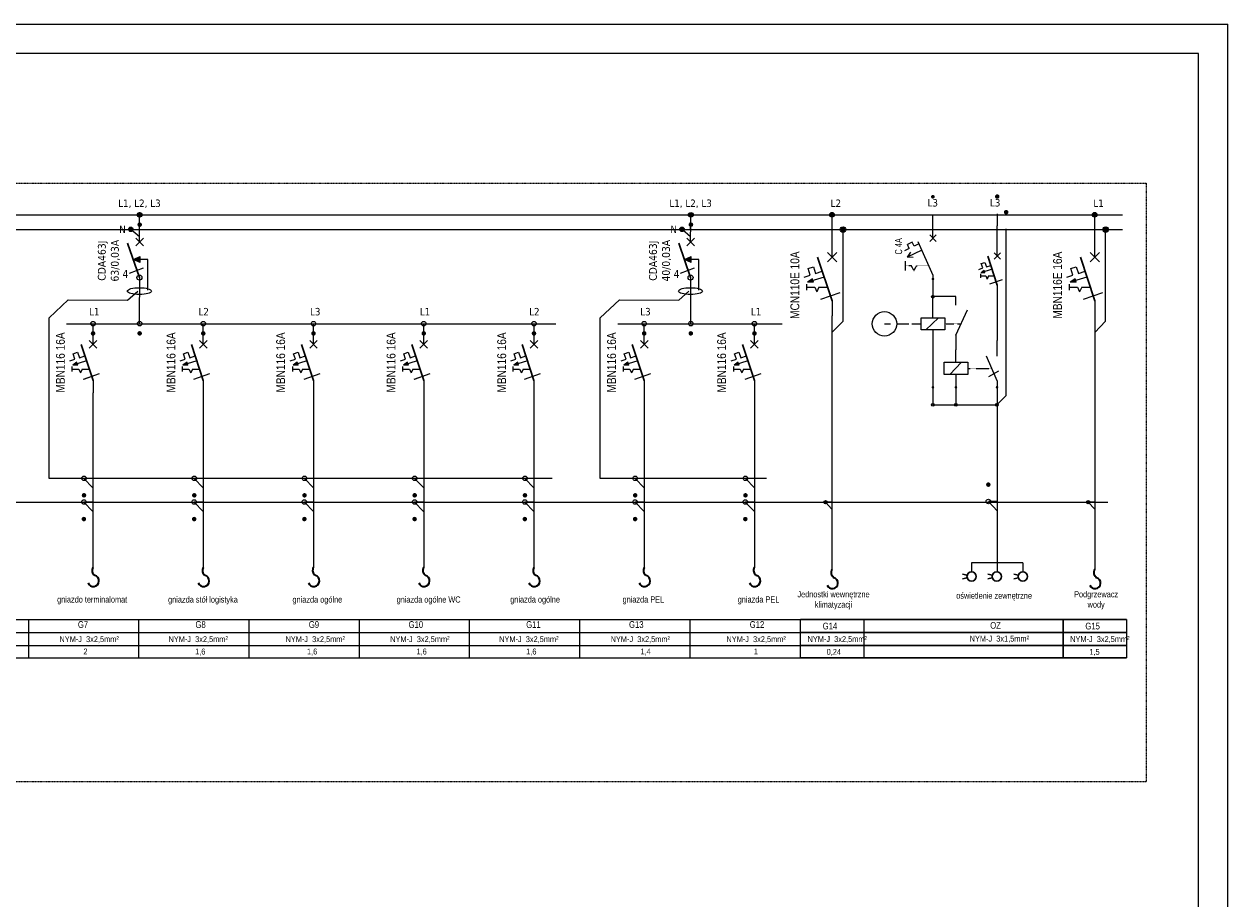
# Model space of a CAD drawing. Header units: millimetres. Extents: x 304 to 148940, y -18 to 215742.
# Tile 25 of 33: x 78685 to 99120, y 163244 to 178094. Entities that reach past the tile are written whole.
import ezdxf
from ezdxf.enums import TextEntityAlignment as Align

# ---------------------------------------------------------------- set-up
doc = ezdxf.new("R2010")
doc.units = ezdxf.units.MM
doc.linetypes.add('1', pattern=[8, 4, -4])
doc.linetypes.add('HIDDEN', pattern=[0.375, 0.25, -0.125])
doc.layers.add('CP_LINENORM', color=251, linetype='Continuous', lineweight=25)
doc.layers.add('\xa0♦EL - Gniazda', color=255, linetype='Continuous', lineweight=35)
for name, color, linetype in [('hager_additional', 7, 'Continuous'), ('hager_artno', 7, 'Continuous'), ('hager_descr', 7, 'Continuous'), ('hager_symbol', 7, 'Continuous'), ('LINIE-ELEKTR.', 1, 'Continuous'), ('OS_INSTAL_ELE_ZEWN', 7, 'Continuous'), ('R-----OP', 7, 'Continuous')]:
    doc.layers.add(name, color=color, linetype=linetype)
doc.styles.add('Hager_styl', font='ARIALN.TTF')
doc.styles.add('Proxy_27B6', font='ARIALN.TTF', dxfattribs={"height": 3})
doc.styles.get("Standard").update_dxf_attribs({"font": 'ARIALN.TTF'})
doc.styles.add('Style-Tahoma', font='ARIALN.TTF')

# ---------------------------------------------------------------- blocks, each defined once
blk = doc.blocks.new('WYŁĄCZNIK INSTALACYJNY 1F')
blk.add_hatch(color=256).paths.add_polyline_path([(-26.5, -62.8), (-33.1, -67.3), (-25.1, -67.3), (-25.8, -65)])
for points in [[(0, -33.3), (0, 0)], [(6.2, -39.6), (-6.2, -27.1)], [(6.2, -27.1), (-6.2, -39.6)], [(-37.8, -60.6), (-29.5, -57.8), (-32.5, -48.9), (-25.2, -46.5), (-22.2, -55.4), (-13.2, -52.4)], [(-10.7, -60.3), (-33.2, -67.4)], [(-26.5, -62.8), (-33.1, -67.3)], [(-25.8, -65), (-26.5, -62.8)], [(-34.4, -69.8), (-34.4, -77.9)], [(-34.4, -73.9), (-23.4, -73.9)], [(-25.1, -67.3), (-33.1, -67.3)], [(-25.1, -67.3), (-25.8, -65)], [(-23.4, -73.9), (-20.5, -80.3)], [(-17.7, -73.9), (-20.5, -80.3)], [(-17.7, -73.9), (-6.3, -73.9)], [(-15.4, -90.2), (10.7, -81)], [(-15.3, -90.2), (10.7, -81)], [(-0.1, -92.6), (-0.1, -112.7)]]:
    blk.add_lwpolyline(points)
at = {"lineweight": 30}
blk.add_lwpolyline([(-0.1, -92.6), (-19.5, -33.7)], dxfattribs=at)
blk = doc.blocks.new('W1')
at = {"layer": '\xa0♦EL - Gniazda', "color": 7, "linetype": 'Continuous'}
for centre, radius, start, end in [((-4, 167), 69.9, 20.7942, 253.5889), ((-62, 38), 72.5, 328.4055, 58.4679)]:
    blk.add_arc(centre, radius, start, end, dxfattribs=at)
blk = doc.blocks.new('WYŁĄCZNIK RÓŻNICOWOPRĄDOWY')
blk.add_hatch(color=256).paths.add_polyline_path([(-10.2, 94.4), (1, 99.4), (1, 89.6)])
for points in [[(0, 122.6), (0, 156)], [(6.4, 129.2), (-6.1, 116.7)], [(6.4, 116.7), (-6.1, 129.2)], [(-10.2, 94.4), (1, 99.4)], [(1, 89.6), (1, 99.4)], [(-16.5, 72.3), (6.5, 81)], [(13.7, 44.3), (13.7, 94.4), (-10.2, 94.4)], [(1, 94.4), (-10.2, 94.4)], [(1, 89.6), (-10.2, 94.4)], [(2.8, 94.4), (-8.5, 94.4)], [(0, 64.8), (0, 0)]]:
    blk.add_lwpolyline(points)
at = {"lineweight": 30}
blk.add_lwpolyline([(0, 64.8), (-19.4, 120.9)], dxfattribs=at)
blk.add_circle((0, 64.8), 4.08)
blk.add_ellipse((0, 42.7), major_axis=(-19.6, 0), ratio=0.287389)
blk = doc.blocks.new('hager_7')
for p, q in [((0, -5.25), (0, 0)), ((-0.71, -5.99), (0.71, -4.51)), ((0.71, -5.99), (-0.71, -4.51)), ((-5.33, -7.62), (-6.41, -8.15)), ((-2.53, -7.96), (-5.79, -9.55)), ((-4.66, -6.13), (-5.75, -6.67)), ((-5.33, -7.62), (-5.75, -6.67)), ((-4.24, -7.09), (-4.66, -6.13)), ((-3.15, -6.55), (-4.24, -7.09)), ((-3.38, -6.04), (0, -13.65)), ((-6.27, -10.47), (-6.27, -12.57)), ((-5.04, -8.44), (-5.79, -9.55)), ((-4.45, -9.65), (-5.79, -9.55)), ((0, -13.65), (0, -18.9))]:
    blk.add_line(p, q)
at = {"linetype": 'HIDDEN', "ltscale": 0.05}
for p, q in [((-4.84, -11.52), (-6.27, -11.52)), ((-4.27, -12.57), (-4.84, -11.52)), ((-4.27, -12.57), (-3.69, -11.52))]:
    blk.add_line(p, q, dxfattribs=at)
at = {"linetype": 'HIDDEN', "ltscale": 0.1}
blk.add_line((-3.69, -11.52), (-0.95, -11.52), dxfattribs=at)
at = {"layer": 'hager_additional', "style": 'Hager_styl', "width": 0.761905}
blk.add_attdef('ADDITIONAL', text='', height=1.79, dxfattribs=at).set_placement((-3.26, -26.38), align=Align.RIGHT)
at = {"layer": 'hager_additional', "style": 'Hager_styl', "width": 0.761905, "flags": 1}
for tag, p in [('LIST', (-2.07, -28.81)), ('CABLE', (-1.99, -31.35))]:
    blk.add_attdef(tag, text='', height=1.79, dxfattribs=at).set_placement(p, align=Align.RIGHT)
at = {"layer": 'hager_artno', "style": 'Hager_styl', "width": 0.761905}
blk.add_attdef('ART_NO', text='', height=1.79, dxfattribs=at).set_placement((-1.98, -23.68), align=Align.RIGHT)
at = {"layer": 'hager_descr', "style": 'Hager_styl', "width": 0.761905}
blk.add_attdef('DESCRIPTION', text='', height=1.79, dxfattribs=at).set_placement((-1.97, -21.29), align=Align.RIGHT)
at = {"layer": 'hager_symbol', "style": 'Hager_styl', "width": 0.761905}
blk.add_attdef('SYMBOL', text='', height=2.1, dxfattribs=at).set_placement((-1.99, -18.52), align=Align.RIGHT)

msp = doc.modelspace()

# ---------------------------------------------------------------- hatches: boundary and pattern name
h = msp.add_hatch(color=256)
edge = h.paths.add_edge_path()
edge.add_arc((80644, 174856), 38.3, 359.8831, 719.8831)
at = {"extrusion": (0, 0.002649, 0.999996)}
h = msp.add_hatch(color=256, dxfattribs=at)
edge = h.paths.add_edge_path()
edge.add_arc((80647, 174690), 38.3, 0, 360)
h = msp.add_hatch(color=256, dxfattribs=at)
edge = h.paths.add_edge_path()
edge.add_arc((80648, 174690), 38.3, 0, 360)
h = msp.add_hatch(color=256, dxfattribs=at)
edge = h.paths.add_edge_path()
edge.add_arc((80648, 174690), 38.3, 0, 360)
h = msp.add_hatch(color=256)
edge = h.paths.add_edge_path()
edge.add_arc((90001, 174856), 38.3, 359.8831, 719.8831)
h = msp.add_hatch(color=256, dxfattribs=at)
edge = h.paths.add_edge_path()
edge.add_arc((90004, 174690), 38.3, 0, 360)
h = msp.add_hatch(color=256, dxfattribs=at)
edge = h.paths.add_edge_path()
edge.add_arc((90005, 174690), 38.3, 0, 360)
h = msp.add_hatch(color=256, dxfattribs=at)
edge = h.paths.add_edge_path()
edge.add_arc((90005, 174690), 38.3, 0, 360)
h = msp.add_hatch(color=256)
edge = h.paths.add_edge_path()
edge.add_arc((92399, 174858), 38.3, 0, 360)
at = {"extrusion": (0, -0.002649, 0.999996)}
h = msp.add_hatch(color=7, dxfattribs=at)
edge = h.paths.add_edge_path()
edge.add_arc((94112, 175164), 31.7, 0, 360)
h = msp.add_hatch(color=7, dxfattribs=at)
edge = h.paths.add_edge_path()
edge.add_arc((95204, 175167), 38.3, 0, 360)
h = msp.add_hatch(color=256)
edge = h.paths.add_edge_path()
edge.add_arc((96858, 174858), 38.3, 0, 360)
h = msp.add_hatch(color=5)
edge = h.paths.add_edge_path()
edge.add_arc((80496, 174611), 38.3, 359.8831, 719.8831)
h = msp.add_hatch(color=5)
edge = h.paths.add_edge_path()
edge.add_arc((89853, 174611), 38.3, 359.8831, 719.8831)
h = msp.add_hatch(color=5)
edge = h.paths.add_edge_path()
edge.add_arc((92586, 174606), 46.2, 0, 360)
for color, points in [(5, [(95393, 174902, 1), (95317, 174902, 1)]), (256, [(94135, 173768, 1), (94090, 173768, 1)]), (256, [(94135, 173768, 1), (94090, 173768, 1)]), (5, [(94135, 171930, 1), (94089, 171930, 1)]), (5, [(94135, 171930, 1), (94089, 171930, 1)]), (5, [(94525, 171930, 1), (94480, 171930, 1)]), (5, [(95223, 171930, 1), (95178, 171930, 1)])]:
    msp.add_hatch(color=color, dxfattribs=at).paths.add_polyline_path(points)
h = msp.add_hatch(color=5, dxfattribs=at)
edge = h.paths.add_edge_path()
edge.add_arc((95356, 174902), 38.3, 0, 360)
h = msp.add_hatch(color=5)
edge = h.paths.add_edge_path()
edge.add_arc((97045, 174606), 46.2, 0, 360)
at = {"extrusion": (0, 0.002649, 0.999996)}
h = msp.add_hatch(color=256, dxfattribs=at)
edge = h.paths.add_edge_path()
edge.add_arc((79855, 172844), 38.3, 0, 360)
h = msp.add_hatch(color=256, dxfattribs=at)
edge = h.paths.add_edge_path()
edge.add_arc((79856, 172844), 38.3, 0, 360)
h = msp.add_hatch(color=256, dxfattribs=at)
edge = h.paths.add_edge_path()
edge.add_arc((79855, 172844), 38.3, 0, 360)
h = msp.add_hatch(color=256, dxfattribs=at)
edge = h.paths.add_edge_path()
edge.add_arc((80646, 172845), 38.3, 0, 360)
h = msp.add_hatch(color=256, dxfattribs=at)
edge = h.paths.add_edge_path()
edge.add_arc((80647, 172845), 38.3, 0, 360)
h = msp.add_hatch(color=256, dxfattribs=at)
edge = h.paths.add_edge_path()
edge.add_arc((81726, 172844), 38.3, 0, 360)
h = msp.add_hatch(color=256, dxfattribs=at)
edge = h.paths.add_edge_path()
edge.add_arc((81726, 172844), 38.3, 0, 360)
h = msp.add_hatch(color=256, dxfattribs=at)
edge = h.paths.add_edge_path()
edge.add_arc((81727, 172844), 38.3, 0, 360)
h = msp.add_hatch(color=256, dxfattribs=at)
edge = h.paths.add_edge_path()
edge.add_arc((83597, 172844), 38.3, 0, 360)
h = msp.add_hatch(color=256, dxfattribs=at)
edge = h.paths.add_edge_path()
edge.add_arc((83597, 172844), 38.3, 0, 360)
h = msp.add_hatch(color=256, dxfattribs=at)
edge = h.paths.add_edge_path()
edge.add_arc((83598, 172844), 38.3, 0, 360)
h = msp.add_hatch(color=256, dxfattribs=at)
edge = h.paths.add_edge_path()
edge.add_arc((85469, 172844), 38.3, 0, 360)
h = msp.add_hatch(color=256, dxfattribs=at)
edge = h.paths.add_edge_path()
edge.add_arc((85469, 172844), 38.3, 0, 360)
h = msp.add_hatch(color=256, dxfattribs=at)
edge = h.paths.add_edge_path()
edge.add_arc((85469, 172844), 38.3, 0, 360)
h = msp.add_hatch(color=256, dxfattribs=at)
edge = h.paths.add_edge_path()
edge.add_arc((87340, 172844), 38.3, 0, 360)
h = msp.add_hatch(color=256, dxfattribs=at)
edge = h.paths.add_edge_path()
edge.add_arc((87341, 172844), 38.3, 0, 360)
h = msp.add_hatch(color=256, dxfattribs=at)
edge = h.paths.add_edge_path()
edge.add_arc((87340, 172844), 38.3, 0, 360)
h = msp.add_hatch(color=256, dxfattribs=at)
edge = h.paths.add_edge_path()
edge.add_arc((89211, 172844), 38.3, 0, 360)
h = msp.add_hatch(color=256, dxfattribs=at)
edge = h.paths.add_edge_path()
edge.add_arc((89211, 172844), 38.3, 0, 360)
h = msp.add_hatch(color=256, dxfattribs=at)
edge = h.paths.add_edge_path()
edge.add_arc((89212, 172844), 38.3, 0, 360)
h = msp.add_hatch(color=256, dxfattribs=at)
edge = h.paths.add_edge_path()
edge.add_arc((90002, 172845), 38.3, 0, 360)
h = msp.add_hatch(color=256, dxfattribs=at)
edge = h.paths.add_edge_path()
edge.add_arc((90003, 172845), 38.3, 0, 360)
h = msp.add_hatch(color=256, dxfattribs=at)
edge = h.paths.add_edge_path()
edge.add_arc((91082, 172844), 38.3, 0, 360)
h = msp.add_hatch(color=256, dxfattribs=at)
edge = h.paths.add_edge_path()
edge.add_arc((91082, 172844), 38.3, 0, 360)
h = msp.add_hatch(color=256, dxfattribs=at)
edge = h.paths.add_edge_path()
edge.add_arc((91083, 172844), 38.3, 0, 360)
h = msp.add_hatch(color=5, dxfattribs=at)
edge = h.paths.add_edge_path()
edge.add_arc((79702, 170096), 38.3, 0, 360)
h = msp.add_hatch(color=5, dxfattribs=at)
edge = h.paths.add_edge_path()
edge.add_arc((79702, 170096), 38.3, 0, 360)
h = msp.add_hatch(color=5, dxfattribs=at)
edge = h.paths.add_edge_path()
edge.add_arc((81574, 170096), 38.3, 0, 360)
h = msp.add_hatch(color=5, dxfattribs=at)
edge = h.paths.add_edge_path()
edge.add_arc((81574, 170096), 38.3, 0, 360)
h = msp.add_hatch(color=5, dxfattribs=at)
edge = h.paths.add_edge_path()
edge.add_arc((83445, 170096), 38.3, 0, 360)
h = msp.add_hatch(color=5, dxfattribs=at)
edge = h.paths.add_edge_path()
edge.add_arc((83445, 170096), 38.3, 0, 360)
h = msp.add_hatch(color=5, dxfattribs=at)
edge = h.paths.add_edge_path()
edge.add_arc((85315, 170096), 38.3, 0, 360)
h = msp.add_hatch(color=5, dxfattribs=at)
edge = h.paths.add_edge_path()
edge.add_arc((85316, 170096), 38.3, 0, 360)
h = msp.add_hatch(color=5, dxfattribs=at)
edge = h.paths.add_edge_path()
edge.add_arc((87187, 170096), 38.3, 0, 360)
h = msp.add_hatch(color=5, dxfattribs=at)
edge = h.paths.add_edge_path()
edge.add_arc((87187, 170096), 38.3, 0, 360)
h = msp.add_hatch(color=5, dxfattribs=at)
edge = h.paths.add_edge_path()
edge.add_arc((89058, 170096), 38.3, 0, 360)
h = msp.add_hatch(color=5, dxfattribs=at)
edge = h.paths.add_edge_path()
edge.add_arc((89058, 170096), 38.3, 0, 360)
h = msp.add_hatch(color=5, dxfattribs=at)
edge = h.paths.add_edge_path()
edge.add_arc((90930, 170096), 38.3, 0, 360)
h = msp.add_hatch(color=5, dxfattribs=at)
edge = h.paths.add_edge_path()
edge.add_arc((90930, 170096), 38.3, 0, 360)
at = {"extrusion": (0, -0.002649, 0.999996)}
h = msp.add_hatch(color=3, dxfattribs=at)
edge = h.paths.add_edge_path()
edge.add_arc((95053, 170277), 38.3, 0, 360)
h = msp.add_hatch(color=3, dxfattribs=at)
edge = h.paths.add_edge_path()
edge.add_arc((95053, 170277), 38.3, 0, 360)
at = {"extrusion": (0, 0.002649, 0.999996)}
h = msp.add_hatch(color=3, dxfattribs=at)
edge = h.paths.add_edge_path()
edge.add_arc((79700, 169693), 38.3, 0, 360)
h = msp.add_hatch(color=3, dxfattribs=at)
edge = h.paths.add_edge_path()
edge.add_arc((79700, 169693), 38.3, 0, 360)
h = msp.add_hatch(color=3, dxfattribs=at)
edge = h.paths.add_edge_path()
edge.add_arc((81572, 169693), 38.3, 0, 360)
h = msp.add_hatch(color=3, dxfattribs=at)
edge = h.paths.add_edge_path()
edge.add_arc((81572, 169693), 38.3, 0, 360)
h = msp.add_hatch(color=3, dxfattribs=at)
edge = h.paths.add_edge_path()
edge.add_arc((83443, 169693), 38.3, 0, 360)
h = msp.add_hatch(color=3, dxfattribs=at)
edge = h.paths.add_edge_path()
edge.add_arc((83443, 169693), 38.3, 0, 360)
h = msp.add_hatch(color=3, dxfattribs=at)
edge = h.paths.add_edge_path()
edge.add_arc((85314, 169693), 38.3, 0, 360)
h = msp.add_hatch(color=3, dxfattribs=at)
edge = h.paths.add_edge_path()
edge.add_arc((85314, 169693), 38.3, 0, 360)
h = msp.add_hatch(color=3, dxfattribs=at)
edge = h.paths.add_edge_path()
edge.add_arc((87185, 169693), 38.3, 0, 360)
h = msp.add_hatch(color=3, dxfattribs=at)
edge = h.paths.add_edge_path()
edge.add_arc((87185, 169693), 38.3, 0, 360)
h = msp.add_hatch(color=3, dxfattribs=at)
edge = h.paths.add_edge_path()
edge.add_arc((89057, 169693), 38.3, 0, 360)
h = msp.add_hatch(color=3, dxfattribs=at)
edge = h.paths.add_edge_path()
edge.add_arc((89057, 169693), 38.3, 0, 360)
h = msp.add_hatch(color=3, dxfattribs=at)
edge = h.paths.add_edge_path()
edge.add_arc((90928, 169693), 38.3, 0, 360)
h = msp.add_hatch(color=3, dxfattribs=at)
edge = h.paths.add_edge_path()
edge.add_arc((90928, 169693), 38.3, 0, 360)
h = msp.add_hatch(color=3)
edge = h.paths.add_edge_path()
edge.add_arc((92290, 169978), 27.4, 0, 360)
h = msp.add_hatch(color=3)
edge = h.paths.add_edge_path()
edge.add_arc((92290, 169978), 27.4, 0, 360)
h = msp.add_hatch(color=3)
edge = h.paths.add_edge_path()
edge.add_arc((96749, 169978), 27.4, 0, 360)
h = msp.add_hatch(color=3)
edge = h.paths.add_edge_path()
edge.add_arc((96749, 169978), 27.4, 0, 360)

# ---------------------------------------------------------------- linework, layer by layer
for p, q in [((60856, 174858, 108468), (97330, 174858, 108468)), ((92401, 174559, 108468), (92401, 174858, 108468)), ((96860, 174559, 108468), (96860, 174858, 108468)), ((95205, 174437, 113566), (95205, 174667, 113567)), ((78763, 167336, 108419), (78763, 167985, 108419)), ((80634, 167336, 108419), (80634, 167985, 108419)), ((82506, 167336, 108419), (82506, 167985, 108419)), ((84377, 167336, 108419), (84377, 167985, 108419)), ((86248, 167336, 108419), (86248, 167985, 108419)), ((88119, 167336, 108419), (88119, 167985, 108419)), ((88119, 167336, 108419), (88119, 167985, 108419)), ((89991, 167336, 108419), (89991, 167985, 108419)), ((91862, 167336, 108419), (91862, 167985, 108419)), ((96321, 167336, 108419), (96321, 167985, 108419))]:
    msp.add_line(p, q)
at = {"color": 5}
for p, q in [((60860, 174607, 108472), (97330, 174607, 108472)), ((80496, 174611, 62150), (80644, 174490, 62149)), ((89853, 174611, 62150), (90000, 174490, 62149)), ((92586, 173049, 108697), (92586, 174608, 108263)), ((97044, 173049, 108697), (97044, 174608, 108263)), ((92399, 172857, 108465), (92586, 173049, 108697)), ((96858, 172857, 108465), (97044, 173049, 108697))]:
    msp.add_line(p, q, dxfattribs=at)
at = {"color": 5, "extrusion": (0, -0.002649, 0.999996)}
for p, q in [((95355, 171785, 113715), (95355, 174619, 113379)), ((95200, 171630, 113521), (95355, 171789, 113715)), ((94112, 171630, 113521), (95200, 171630, 113521))]:
    msp.add_line(p, q, dxfattribs=at)
at = {"color": 1, "extrusion": (0, -0.002649, 0.999996)}
for p, q in [((94502, 173468, 113518), (94112, 173468, 113518)), ((94112, 172565, 113516), (94112, 171630, 113521))]:
    msp.add_line(p, q, dxfattribs=at)
at = {"color": 7, "extrusion": (0, -0.002649, 0.999996)}
for p, q in [((94112, 173107, 113514), (94112, 173468, 113515)), ((93912, 173107, 113514), (94313, 173107, 113514)), ((93912, 172906, 113514), (93912, 173107, 113514)), ((93990, 172906, 113514), (94209, 173107, 113514)), ((94313, 173107, 113514), (94313, 172906, 113514)), ((94502, 172816, 113514), (94702, 173244, 113515)), ((93290, 173006, 113514), (93394, 173006, 113514)), ((93497, 173006, 113514), (93705, 173006, 113514)), ((93756, 173006, 113514), (93912, 173006, 113514)), ((94313, 172906, 113514), (93912, 172906, 113514)), ((94112, 172906, 113514), (94112, 172565, 113513)), ((94502, 172816, 113514), (94502, 172565, 113513)), ((95204, 172460, 113513), (95204, 172723, 113513)), ((94502, 172355, 113512), (94502, 172565, 113513)), ((94302, 172355, 113512), (94703, 172355, 113512)), ((94302, 172144, 113512), (94302, 172355, 113512)), ((94600, 172355, 113512), (94399, 172144, 113512)), ((94703, 172355, 113512), (94703, 172144, 113512)), ((95204, 172039, 113512), (95024, 172460, 113513)), ((94703, 172144, 113512), (94302, 172144, 113512)), ((94502, 172144, 113512), (94502, 171934, 113511)), ((94502, 172074, 113520), (94502, 171630, 113515)), ((95064, 172113, 113512), (95233, 172207, 113512)), ((95204, 172039, 113512), (95204, 171776, 113511))]:
    msp.add_line(p, q, dxfattribs=at)
at = {"color": 5, "extrusion": (0, 0.002649, 0.999996)}
for p, q in [((79108, 170383, 62162), (79108, 173109, 62155)), ((88464, 170383, 62162), (88464, 173109, 62155)), ((87649, 170383, 108341), (79108, 170383, 108341)), ((91286, 170383, 108341), (88464, 170383, 108341))]:
    msp.add_line(p, q, dxfattribs=at)
at = {"extrusion": (0, 0.002649, 0.999996)}
for p, q in [((79407, 173009, 62156), (87709, 173009, 62156)), ((88764, 173009, 62156), (91556, 173009, 62156))]:
    msp.add_line(p, q, dxfattribs=at)
at = {"color": 7, "linetype": 'HIDDEN', "ltscale": 3, "extrusion": (0, -0.002649, 0.999996)}
msp.add_line((94313, 173006, 113514), (94591, 173006, 113514), dxfattribs=at)
at = {"color": 7, "linetype": 'HIDDEN', "ltscale": 5, "extrusion": (0, -0.002649, 0.999996)}
msp.add_line((94703, 172249, 113512), (95114, 172249, 113512), dxfattribs=at)
at = {"color": 1, "extrusion": (0, 0.002649, 0.999996)}
for p, q in [((79854, 171834, 62156), (79854, 168872, 62165)), ((81726, 171834, 62156), (81726, 168872, 62165)), ((83597, 171834, 62156), (83597, 168872, 62165)), ((85468, 171834, 62156), (85468, 168872, 62165)), ((87339, 171834, 62156), (87339, 168872, 62165)), ((89211, 171834, 62156), (89211, 168872, 62165)), ((91082, 171834, 62156), (91082, 168872, 62165))]:
    msp.add_line(p, q, dxfattribs=at)
at = {"color": 3}
msp.add_line((61356, 169980, 108341), (97080, 169980, 108341), dxfattribs=at)
at = {"lineweight": 30}
for p, q in [((96321, 167985, 108419), (91862, 167985, 108419)), ((97400, 167985, 108419), (92941, 167985, 108419)), ((91861, 167767, 108428), (96321, 167767, 108436)), ((92940, 167767, 108428), (97400, 167767, 108436)), ((91861, 167545, 108428), (96321, 167545, 108436)), ((92940, 167545, 108428), (97400, 167545, 108436)), ((91862, 167336, 108419), (96321, 167336, 108419)), ((92941, 167336, 108419), (97400, 167336, 108419))]:
    msp.add_line(p, q, dxfattribs=at)
at = {"linetype": '1', "elevation": 64042}
msp.add_lwpolyline([(59830, 175394), (97730, 175394), (97730, 165234), (59830, 165234)], close=True, dxfattribs=at)
at = {"color": 1, "linetype": 'Continuous', "lineweight": 13, "elevation": 62149, "flags": 128}
for points in [[(80644, 174613), (80644, 174857)], [(90000, 174613), (90001, 174857)]]:
    msp.add_lwpolyline(points, dxfattribs=at)
at = {"color": 1, "linetype": 'Continuous', "lineweight": 13, "extrusion": (0, 0.002649, 0.999996), "elevation": 113982, "flags": 128}
msp.add_lwpolyline([(95207, 174366), (95207, 174570)], dxfattribs=at)
at = {"color": 5}
for points, elevation in [([(79435, 173413), (80441, 173410), (80613, 173562)], 62149), ([(88791, 173413), (89798, 173410), (89969, 173562)], 62149), ([(79108, 173109), (79435, 173413)], 62143), ([(88464, 173109), (88791, 173413)], 62143)]:
    msp.add_lwpolyline(points, dxfattribs=dict(at, elevation=elevation))
at = {"color": 7, "linetype": 'Continuous', "lineweight": 15, "extrusion": (0, -0.002649, 0.999996), "elevation": 113058, "flags": 128}
msp.add_lwpolyline([(94502, 173621), (94502, 173768)], dxfattribs=at)
at = {"color": 1, "lineweight": 15, "extrusion": (0, -0.002649, 0.999996)}
for points, elevation in [([(95204, 173796), (95204, 173023)], 113058), ([(95204, 170802), (95204, 169097)], 109822), ([(95204, 170672), (95204, 169588)], 113055), ([(94769, 169249), (94769, 169096)], 113055), ([(95639, 169249), (94769, 169249)], 113055), ([(94769, 169249), (94769, 169096)], 116288), ([(95639, 169249), (95639, 169096)], 113055), ([(95639, 169249), (95639, 169096)], 116288)]:
    msp.add_lwpolyline(points, dxfattribs=dict(at, elevation=elevation))
at = {"color": 1, "elevation": 62157}
for points in [[(80644, 173014), (80644, 173139)], [(90001, 173014), (90001, 173139)]]:
    msp.add_lwpolyline(points, dxfattribs=at)
at = {"color": 5, "extrusion": (0, 0.002649, 0.999996)}
for points, elevation in [([(79854, 170096), (79701, 170096), (79854, 169934)], 108785), ([(79854, 170096), (79701, 170096), (79854, 169934)], 108781), ([(81726, 170096), (81573, 170096), (81726, 169934)], 108785), ([(81726, 170096), (81573, 170096), (81726, 169934)], 108781), ([(83597, 170096), (83444, 170096), (83597, 169934)], 108785), ([(83597, 170096), (83444, 170096), (83597, 169934)], 108781), ([(85468, 170096), (85314, 170096), (85468, 169934)], 108785), ([(85468, 170096), (85314, 170096), (85468, 169934)], 108781), ([(87339, 170096), (87186, 170096), (87339, 169934)], 108785), ([(87339, 170096), (87186, 170096), (87339, 169934)], 108781), ([(89210, 170096), (89057, 170096), (89210, 169934)], 108785), ([(89210, 170096), (89057, 170096), (89210, 169934)], 108781), ([(91082, 170096), (90929, 170096), (91082, 169934)], 108785), ([(91082, 170096), (90929, 170096), (91082, 169934)], 108781)]:
    msp.add_lwpolyline(points, dxfattribs=dict(at, elevation=elevation))
at = {"color": 3, "extrusion": (0, 0.002649, 0.999996)}
for points, elevation in [([(79854, 169693), (79700, 169693), (79854, 169531)], 108862), ([(79854, 169693), (79700, 169693), (79854, 169531)], 108857), ([(81725, 169693), (81572, 169693), (81725, 169531)], 108862), ([(81725, 169693), (81572, 169693), (81725, 169531)], 108857), ([(83596, 169693), (83443, 169693), (83596, 169531)], 108862), ([(83596, 169693), (83443, 169693), (83596, 169531)], 108857), ([(85467, 169693), (85314, 169693), (85467, 169531)], 108862), ([(85467, 169693), (85314, 169693), (85467, 169531)], 108857), ([(87339, 169693), (87185, 169693), (87339, 169531)], 108862), ([(87339, 169693), (87185, 169693), (87339, 169531)], 108857), ([(89210, 169693), (89057, 169693), (89210, 169531)], 108862), ([(89210, 169693), (89057, 169693), (89210, 169531)], 108857), ([(91081, 169693), (90928, 169693), (91081, 169531)], 108862), ([(91081, 169693), (90928, 169693), (91081, 169531)], 108857)]:
    msp.add_lwpolyline(points, dxfattribs=dict(at, elevation=elevation))
at = {"color": 3, "lineweight": 15, "elevation": 108413}
for points in [[(92399, 169978), (92290, 169978), (92399, 169863)], [(96858, 169978), (96749, 169978), (96858, 169863)]]:
    msp.add_lwpolyline(points, dxfattribs=at)
at = {"color": 3, "extrusion": (0, -0.002649, 0.999996)}
for elevation in [107937, 107941]:
    msp.add_lwpolyline([(95206, 170277), (95053, 170277), (95206, 170115)], dxfattribs=dict(at, elevation=elevation))
at = {"extrusion": (0, 0.002649, 0.999996)}
for points, elevation in [([(76892, 167697), (78763, 167697)], 108864), ([(78763, 167697), (80634, 167697)], 108864), ([(80634, 167697), (82506, 167697)], 108864), ([(82506, 167697), (84377, 167697)], 108864), ([(84377, 167697), (86248, 167697)], 108864), ([(86248, 167697), (88119, 167697)], 108864), ([(88119, 167697), (89991, 167697)], 108864), ([(89991, 167697), (91862, 167697)], 108864), ([(76892, 167479), (78763, 167479)], 108862), ([(76892, 167479), (78763, 167479)], 108862), ([(78763, 167479), (80634, 167479)], 108862), ([(78763, 167479), (80634, 167479)], 108862), ([(80634, 167479), (82506, 167479)], 108862), ([(80634, 167479), (82506, 167479)], 108862), ([(82506, 167479), (84377, 167479)], 108862), ([(82506, 167479), (84377, 167479)], 108862), ([(84377, 167479), (86248, 167479)], 108862), ([(84377, 167479), (86248, 167479)], 108862), ([(86248, 167479), (88119, 167479)], 108862), ([(86248, 167479), (88119, 167479)], 108862), ([(88119, 167479), (89991, 167479)], 108862), ([(88119, 167479), (89991, 167479)], 108862), ([(89991, 167479), (91862, 167479)], 108862), ([(89991, 167479), (91862, 167479)], 108862), ([(76892, 167257), (78763, 167257)], 108862), ([(78763, 167257), (80634, 167257)], 108862), ([(80634, 167257), (82506, 167257)], 108862), ([(82506, 167257), (84377, 167257)], 108862), ([(84377, 167257), (86248, 167257)], 108862), ([(86248, 167257), (88119, 167257)], 108862), ([(88119, 167257), (89991, 167257)], 108862), ([(89991, 167257), (91862, 167257)], 108862), ([(76892, 167049), (78763, 167049)], 108862), ([(78763, 167049), (80634, 167049)], 108862), ([(80634, 167049), (82506, 167049)], 108862), ([(82506, 167049), (84377, 167049)], 108862), ([(84377, 167049), (86248, 167049)], 108862), ([(86248, 167049), (88119, 167049)], 108862), ([(88119, 167049), (89991, 167049)], 108862), ([(89991, 167049), (91862, 167049)], 108862)]:
    msp.add_lwpolyline(points, dxfattribs=dict(at, elevation=elevation))
at = {"elevation": 108419}
for points in [[(92941, 167985), (92941, 167336)], [(96321, 167985), (96321, 167336)], [(97400, 167985), (97400, 167336)]]:
    msp.add_lwpolyline(points, dxfattribs=at)
for centre in [(80644, 174856, 62149), (80644, 174856, 62149), (90001, 174856, 62149), (90001, 174856, 62149), (92399, 174858, 108464), (92399, 174858, 108464), (96858, 174858, 108464), (96858, 174858, 108464)]:
    msp.add_circle(centre, 38.3)
at = {"extrusion": (0, 0.002649, 0.999996)}
for centre in [(80647, 174690, 62624), (80648, 174690, 62624), (80648, 174690, 62624), (90004, 174690, 62624), (90005, 174690, 62624), (90005, 174690, 62624), (79855, 172844, 62607), (79856, 172844, 62611), (79855, 172844, 62611), (80646, 172845, 62619), (80647, 172845, 62619), (81726, 172844, 62607), (81726, 172844, 62611), (81727, 172844, 62611), (83597, 172844, 62607), (83597, 172844, 62611), (83598, 172844, 62611), (85469, 172844, 62607), (85469, 172844, 62611), (85469, 172844, 62611), (87340, 172844, 62607), (87341, 172844, 62611), (87340, 172844, 62611), (89211, 172844, 62607), (89211, 172844, 62611), (89212, 172844, 62611), (90002, 172845, 62619), (90003, 172845, 62619), (91082, 172844, 62607), (91082, 172844, 62611), (91083, 172844, 62611)]:
    msp.add_circle(centre, 38.3, dxfattribs=at)
at = {"color": 5}
for centre, radius in [((80496, 174611, 62150), 38.3), ((80496, 174611, 62154), 38.3), ((89853, 174611, 62150), 38.3), ((89853, 174611, 62154), 38.3), ((92586, 174606, 108468), 46.2), ((97045, 174606, 108468), 46.2)]:
    msp.add_circle(centre, radius, dxfattribs=at)
at = {"extrusion": (0, -0.002649, 0.999996)}
for centre in [(94112, 173768, 113055), (94112, 173768, 113058)]:
    msp.add_circle(centre, 22.7, dxfattribs=at)
at = {"color": 7, "extrusion": (0, -0.002649, 0.999996)}
msp.add_circle((93290, 173306, 113055), 207, dxfattribs=at)
at = {"color": 5, "extrusion": (0, -0.002649, 0.999996)}
for centre in [(94112, 171930, 113066), (94112, 171930, 113064), (94502, 171930, 113060), (95200, 171930, 113066)]:
    msp.add_circle(centre, 22.7, dxfattribs=at)
at = {"color": 5, "extrusion": (0, 0.002649, 0.999996)}
for centre in [(79702, 170096, 108795), (79702, 170096, 108790), (81573, 170096, 108795), (81574, 170096, 108790), (83445, 170096, 108795), (83445, 170096, 108790), (85315, 170096, 108795), (85315, 170096, 108790), (87187, 170096, 108795), (87187, 170096, 108790), (89058, 170096, 108795), (89058, 170096, 108790), (90930, 170096, 108795), (90930, 170096, 108790)]:
    msp.add_circle(centre, 38.3, dxfattribs=at)
at = {"color": 3, "extrusion": (0, -0.002649, 0.999996)}
for centre in [(95053, 170277, 107937), (95053, 170277, 107941)]:
    msp.add_circle(centre, 38.3, dxfattribs=at)
at = {"color": 3, "extrusion": (0, 0.002649, 0.999996)}
for centre in [(79700, 169693, 108862), (79700, 169693, 108857), (81572, 169693, 108862), (81572, 169693, 108857), (83443, 169693, 108862), (83443, 169693, 108857), (85314, 169693, 108862), (85314, 169693, 108857), (87185, 169693, 108862), (87185, 169693, 108857), (89057, 169693, 108862), (89057, 169693, 108857), (90928, 169693, 108862), (90928, 169693, 108857)]:
    msp.add_circle(centre, 38.3, dxfattribs=at)
at = {"color": 3}
for centre in [(92290, 169978, 108410), (92290, 169978, 108413), (96749, 169978, 108410), (96749, 169978, 108413)]:
    msp.add_circle(centre, 27.4, dxfattribs=at)
at = {"layer": 'CP_LINENORM', "linetype": 'Continuous'}
for p in [(57120, 178094, 108468), (99120, 148394, 108468)]:
    msp.add_line(p, (99120, 178094, 108468), dxfattribs=at)
at = {"layer": 'CP_LINENORM'}
for p, q in [((98620, 177594, 108468), (58620, 177594, 108468)), ((98620, 148894, 108468), (98620, 177594, 108468))]:
    msp.add_line(p, q, dxfattribs=at)
at = {"layer": 'LINIE-ELEKTR.'}
for p, q in [((92399, 173142, 108468), (92399, 168834, 108416)), ((96858, 173142, 108468), (96858, 168834, 108416))]:
    msp.add_line(p, q, dxfattribs=at)
at = {"layer": 'LINIE-ELEKTR.', "color": 7, "extrusion": (0, -0.002649, 0.999996)}
msp.add_line((94502, 172074, 113517), (94502, 171630, 113513), dxfattribs=at)
at = {"layer": 'LINIE-ELEKTR.', "lineweight": 15, "extrusion": (0, -0.002649, 0.999996), "elevation": 109819}
msp.add_lwpolyline([(95204, 172067), (95204, 169097)], dxfattribs=at)
at = {"layer": 'OS_INSTAL_ELE_ZEWN', "color": 7, "linetype": 'Continuous', "lineweight": 30, "extrusion": (0, -0.002649, 0.999996)}
for p, q in [((94692, 168697, 113502), (94616, 168677, 113502)), ((94693, 168738, 113502), (94617, 168758, 113502)), ((95120, 168697, 113502), (95044, 168677, 113502)), ((95121, 168738, 113502), (95045, 168758, 113502)), ((95563, 168738, 113502), (95487, 168758, 113502)), ((95563, 168697, 113502), (95487, 168677, 113502))]:
    msp.add_line(p, q, dxfattribs=at)
for centre in [(94769, 169017, 113055), (95196, 169017, 113055), (95639, 169017, 113055)]:
    msp.add_circle(centre, 78.7, dxfattribs=at)

# ---------------------------------------------------------------- block references
at = {"xscale": 10.36626876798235, "yscale": 10.36626876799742, "zscale": 10.36626876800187, "rotation": 359.8830837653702}
for p in [(80641, 173119, 62149), (89997, 173119, 62149)]:
    msp.add_blockref('WYŁĄCZNIK RÓŻNICOWOPRĄDOWY', p, dxfattribs=at)
at = {"xscale": 12.57396522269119, "yscale": 12.57396522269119, "zscale": 12.57396522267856}
for p in [(92401, 174559, 108468), (96860, 174559, 108468)]:
    msp.add_blockref('WYŁĄCZNIK INSTALACYJNY 1F', p, dxfattribs=at)
at = {"lineweight": 15, "extrusion": (0, -0.002649, 0.999996), "xscale": 8.351413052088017, "yscale": 8.351413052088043, "zscale": 8.351413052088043}
msp.add_blockref('WYŁĄCZNIK INSTALACYJNY 1F', (95205, 174737, 113104), dxfattribs=at)
at = {"color": 1, "extrusion": (0, 0.002649, 0.999996), "xscale": 10.41790575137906, "yscale": 10.41790575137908, "zscale": 10.41790575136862}
for p in [(79856, 172843, 62611), (81727, 172843, 62611), (83598, 172843, 62611), (85469, 172843, 62611), (87341, 172843, 62611), (89212, 172843, 62611), (91083, 172843, 62611)]:
    msp.add_blockref('WYŁĄCZNIK INSTALACYJNY 1F', p, dxfattribs=at)
at = {"layer": 'R-----OP', "extrusion": (0, -0.002649, 0.999996)}
ref = msp.add_blockref('hager_7', (94112, 175156, 113058), dxfattribs=dict(at, xscale=75.18956647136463, yscale=75.18956647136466, zscale=75.18956647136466))
ref.add_attrib('ART_NO', ' C 4A', dxfattribs={"layer": 'hager_artno', "extrusion": (0, -0.002649, 0.999996), "height": 120.3, "rotation": 90, "style": 'Hager_styl', "width": 0.761905}).set_placement((93589, 174762, 113058), align=Align.RIGHT)
at = {"layer": '\xa0♦EL - Gniazda', "color": 7, "xscale": 1.368138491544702, "yscale": 1.368138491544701, "zscale": 1.368138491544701, "rotation": 180}
for p in [(79854, 168872, 62165), (81726, 168872, 62165), (83597, 168872, 62165), (85468, 168872, 62165), (87339, 168872, 62165), (89211, 168872, 62165), (91082, 168872, 62165), (92399, 168834, 108416), (96858, 168834, 108416)]:
    msp.add_blockref('W1', p, dxfattribs=at)

# ---------------------------------------------------------------- texts
at = {"style": 'Proxy_27B6'}
for s, p in [('G7', (79598, 167845, 62149)), ('G8', (81594, 167845, 62149)), ('G9', (83518, 167845, 62149)), ('G10', (85212, 167845, 62149)), ('G11', (87208, 167845, 62149)), ('G13', (88954, 167845, 62149)), ('G12', (91003, 167845, 62149)), ('G14', (92241, 167819, 108432)), ('OZ', (95085, 167831, 108382)), ('G15', (96700, 167819, 108432))]:
    msp.add_text(s, height=113.8, dxfattribs=at).set_placement(p)
at = {"attachment_point": 1}
for s, insert, char_height, width in [('{\\fTahoma|b0|i0|c0|p34;L\\fTahoma|b0|i0|c238|p34;1, L2, L3}', (80282, 175116, 62179), 126, 813.48), ('{\\fTahoma|b0|i0|c0|p34;L\\fTahoma|b0|i0|c238|p34;1, L2, L3}', (89638, 175116, 62179), 126, 813.48), ('\\fTahoma|b0|i0|c0|p34;L\\fTahoma|b0|i0|c238|p34;2', (92376, 175116, 62179), 126, 813.48), ('\\fTahoma|b0|i0|c0|p34;L\\fTahoma|b0|i0|c238|p34;3', (94021, 175124, 62149), 126, 813.48), ('\\fTahoma|b0|i0|c0|p34;L\\fTahoma|b0|i0|c238|p34;3', (95080, 175124, 62149), 126, 813.48), ('\\fTahoma|b0|i0|c0|p34;L\\fTahoma|b0|i0|c238|p34;1', (96835, 175116, 62179), 126, 813.48), ('{\\fTahoma|b0|i0|c0|p34;N}', (80300, 174672, 62157), 126, 653.51), ('{\\fTahoma|b0|i0|c0|p34;N}', (89656, 174672, 62157), 126, 653.51), ('\\fTahoma|b0|i0|c0|p34;L\\fTahoma|b0|i0|c238|p34;1', (79788, 173276, 62179), 126, 813.48), ('\\fTahoma|b0|i0|c238|p34;L2', (81645, 173276, 62179), 126, 813.48), ('\\fTahoma|b0|i0|c238|p34;L3', (83538, 173276, 62179), 126, 813.48), ('\\fTahoma|b0|i0|c0|p34;L\\fTahoma|b0|i0|c238|p34;1', (85402, 173276, 62179), 126, 813.48), ('\\fTahoma|b0|i0|c238|p34;L2', (87258, 173276, 62179), 126, 813.48), ('\\fTahoma|b0|i0|c0|p34;L\\fTahoma|b0|i0|c238|p34;3', (89144, 173276, 62179), 126, 813.48), ('\\fTahoma|b0|i0|c238|p34;L1', (91023, 173276, 62179), 126, 813.48), ('NYM-J  3x2,5mm²', (79285, 167704, 62149), 100, 1887.75), ('NYM-J  3x2,5mm²', (81136, 167704, 62149), 100, 1887.75), ('NYM-J  3x2,5mm²', (83122, 167704, 62149), 100, 1887.75), ('NYM-J  3x2,5mm²', (84899, 167704, 62149), 100, 1887.75), ('NYM-J  3x2,5mm²', (86749, 167704, 62149), 100, 1887.75), ('NYM-J  3x2,5mm²', (88641, 167704, 62149), 100, 1887.75), ('NYM-J  3x2,5mm²', (90607, 167704, 62149), 100, 1887.75), ('NYM-J  3x2,5mm²', (91984, 167705, 108419), 100, 1887.75), ('NYM-J  3x1,5mm²', (94736, 167713, 108390), 100, 1887.75), ('NYM-J  3x2,5mm²', (96442, 167705, 108419), 100, 1887.75), ('2', (79692, 167494, 108419), 100, 1887.75), ('1,6', (81589, 167494, 108419), 100, 1887.75), ('1,6', (83487, 167494, 108419), 100, 1887.75), ('1,6', (85347, 167494, 108419), 100, 1887.75), ('1,6', (87209, 167494, 108419), 100, 1887.75), ('1,4', (89148, 167494, 108419), 100, 1887.75), ('1', (91072, 167494, 108419), 100, 1887.75), ('0,24', (92309, 167488, 108419), 100, 1887.75), ('1,5', (96768, 167488, 108419), 100, 1887.75)]:
    msp.add_mtext(s, dxfattribs=dict(at, insert=insert, char_height=char_height, width=width))
for s, insert, char_height, width, attachment_point, rotation in [('\\fTahoma|b0|i0|c238|p34;CDA463J\\P\\fTahoma|b0|i0|c0|p34;63\\fTahoma|b0|i0|c238|p34;/\\fTahoma|b0|i0|c0|p34;0,03A', (80125, 174078, 62143), 132.56, 928.52, 5, 89.8831), ('\\fTahoma|b0|i0|c238|p34;CDA463J\\P\\fTahoma|b0|i0|c0|p34;40\\fTahoma|b0|i0|c238|p34;/\\fTahoma|b0|i0|c0|p34;0,03A', (89481, 174078, 62143), 132.56, 928.52, 5, 89.8831), ('MBN116E 16A', (96228, 173663, 62179), 150, 1495.28, 5, 90), ('MCN110E 10A', (91770, 173663, 62179), 150, 1495.28, 5, 90), ('{\\fTahoma|b0|i0|c238|p34;4}', (80355, 173919, 62148), 132.56, 541.46, 1, 359.8831), ('{\\fTahoma|b0|i0|c238|p34;4}', (89711, 173919, 62148), 132.56, 541.46, 1, 359.8831), ('MBN116 16A', (79302, 172351, 62149), 150, 1495.28, 5, 90), ('MBN116 16A', (81180, 172351, 62149), 150, 1495.28, 5, 90), ('MBN116 16A', (83041, 172351, 62149), 150, 1495.28, 5, 90), ('MBN116 16A', (84915, 172351, 62149), 150, 1495.28, 5, 90), ('MBN116 16A', (86793, 172351, 62149), 150, 1495.28, 5, 90), ('MBN116 16A', (88658, 172351, 62149), 150, 1495.28, 5, 90), ('MBN116 16A', (90526, 172351, 62149), 150, 1495.28, 5, 90)]:
    msp.add_mtext(s, dxfattribs=dict(insert=insert, char_height=char_height, width=width, attachment_point=attachment_point, rotation=rotation))
at = {"char_height": 104.39, "width": 1506.93, "attachment_point": 2, "style": 'Style-Tahoma'}
for s, insert in [('gniazdo terminalomat', (79841, 168380, 62149)), ('gniazda stół logistyka', (81721, 168379, 62149)), ('gniazda ogólne', (83663, 168379, 62149)), ('gniazda ogólne WC', (85551, 168379, 62149)), ('gniazda ogólne', (87359, 168380, 62149)), ('gniazda PEL', (89197, 168380, 62149)), ('gniazda PEL', (91152, 168380, 62149)), ('Jednostki wewnętrzne\\Pklimatyzacji ', (92425, 168468, 108395)), ('oświetlenie zewnętrzne', (95151, 168445, 108406)), ('Podgrzewacz \\Pwody', (96883, 168468, 108395))]:
    msp.add_mtext(s, dxfattribs=dict(at, insert=insert))

doc.saveas('drawing.dxf')
